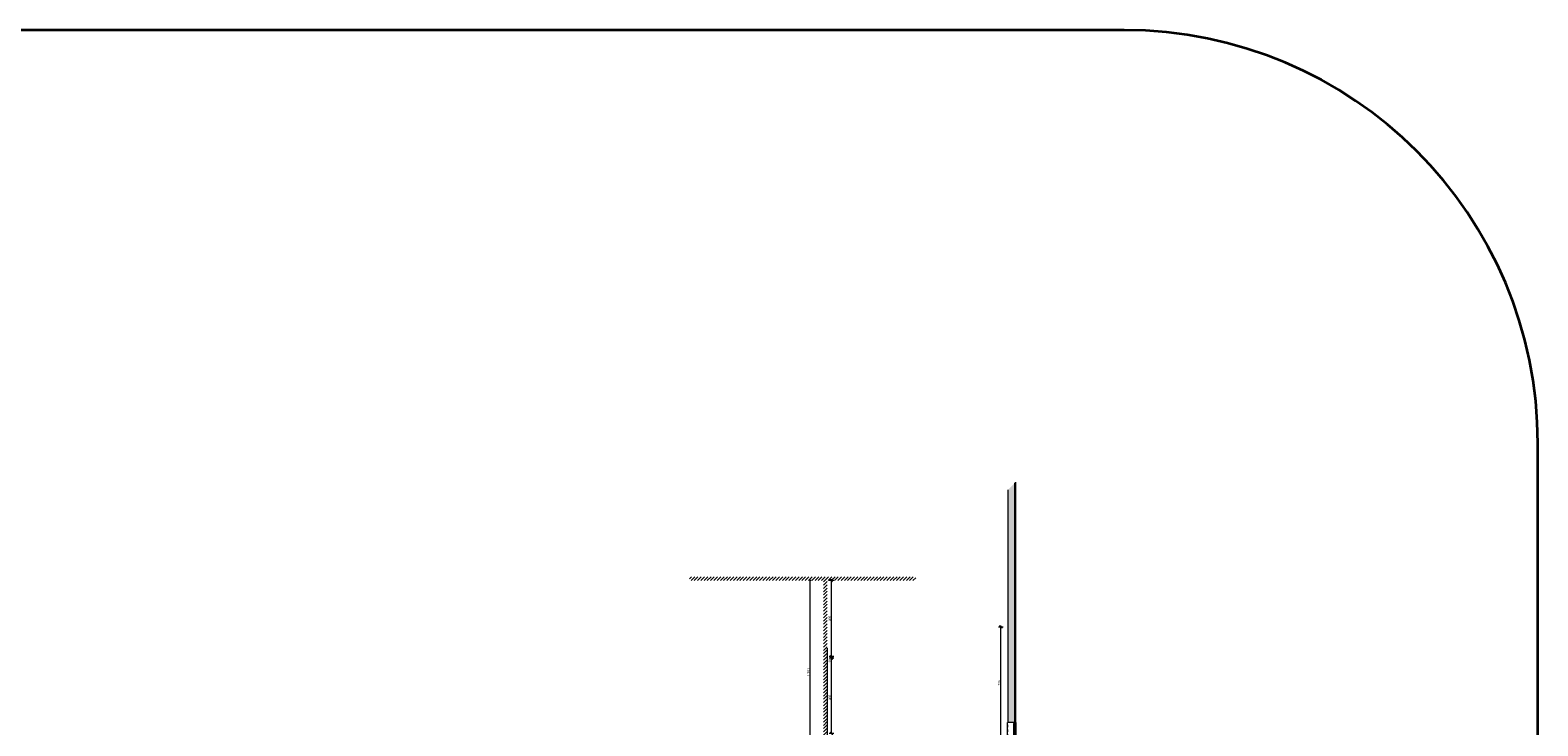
# Model space of a CAD drawing. Header units: centimetres. Extents: x 18292 to 3593338517, y 11794 to 62103.
# Tile 90 of 147: x 898352442 to 898362244, y 57576 to 62103. Entities that reach past the tile are written whole.
import ezdxf

# ---------------------------------------------------------------- set-up
doc = ezdxf.new("R2010")
doc.units = ezdxf.units.CM
doc.header["$MEASUREMENT"] = 0
doc.linetypes.add('1 LINIA PRZERYWANA', pattern=[30, 15, -15])
for name, color, linetype in [('410-Fundamenty', 7, 'Continuous'), ('499-Wymiary i opisy', 7, 'Continuous'), ('MF_KRESKOWANIE', 7, 'Continuous'), ('MF_SCIANY_KONSTR', 7, 'Continuous'), ('MF_WYM_DUŻE', 7, 'Continuous')]:
    doc.layers.add(name, color=color, linetype=linetype)
doc.styles.add('GENERATED_STYLE_2', font='txt')
doc.styles.add('GENERATED_STYLE_4', font='txt')
doc.dimstyles.new('GENERATED_STYLE__4', dxfattribs={"dimtxt": 16, "dimasz": 6.08, "dimexe": 0.18, "dimexo": 0.0625, "dimgap": 0.09, "dimtad": 1, "dimdec": 0, "dimzin": 0, "dimdsep": 46, "dimtxsty": 'GENERATED_STYLE_4', "dimblk": 'ARROWHEAD_2', "dimblk1": 'ARROWHEAD_2', "dimblk2": 'ARROWHEAD_2', "dimcen": 0.09, "dimse1": 1, "dimse2": 1, "dimclrd": 7, "dimclre": 7, "dimclrt": 7, "dimadec": 0, "dimazin": 0, "dimtfac": 1, "dimtdec": 4, "dimtmove": 0, "dimatfit": 3, "dimfxl": 0, "dimtolj": 1, "dimtzin": 0, "dimarcsym": 0})
doc.dimstyles.new('GENERATED_STYLE__5', dxfattribs={"dimtxt": 15, "dimasz": 15.2, "dimexe": 0.18, "dimexo": 0.0625, "dimgap": 0.09, "dimtad": 1, "dimdec": 0, "dimzin": 0, "dimdsep": 46, "dimtxsty": 'GENERATED_STYLE_2', "dimblk": 'ARROWHEAD_2', "dimblk1": 'ARROWHEAD_2', "dimblk2": 'ARROWHEAD_2', "dimcen": 0.09, "dimse1": 1, "dimse2": 1, "dimclrd": 7, "dimclre": 7, "dimclrt": 7, "dimadec": 0, "dimazin": 0, "dimtfac": 1, "dimtdec": 4, "dimtmove": 0, "dimatfit": 3, "dimfxl": 0, "dimtolj": 1, "dimtzin": 0, "dimarcsym": 0})
pattern_1 = [(45, (903196041.254, 3898003.605), (-7.071067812, 7.071067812), [7.5, -2.5]), (45, (903196041.254, 3898010.676), (-7.071067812, 7.071067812), [7.5, -2.5])]

# ---------------------------------------------------------------- blocks, each defined once
blk = doc.blocks.new('*D376', base_point=(903196041.3, 3898003.6))
at = {"layer": '499-Wymiary i opisy', "color": 7, "linetype": 'Continuous', "lineweight": 13}
for p, q in [((898357519.7, 58521.5), (898357507.7, 58521.5)), ((898357517.7, 58519.2), (898357509.7, 58523.8)), ((898357513.7, 58521.5), (898357513.7, 58525.4)), ((898357513.7, 57320.5), (898357513.7, 58521.5)), ((898357519.7, 57320.5), (898357507.7, 57320.5)), ((898357509.7, 57322.8), (898357517.7, 57318.2))]:
    blk.add_line(p, q, dxfattribs=at)
at = {"layer": '499-Wymiary i opisy', "color": 7, "lineweight": 13, "insert": (898357510.5, 57898), "char_height": 16, "attachment_point": 7, "rotation": 90, "style": 'GENERATED_STYLE_4'}
blk.add_mtext('\\A1;{\\pql;\\fArial Narrow|b0|i0|c238|p34;1\xa0201}', dxfattribs=at)
blk = doc.blocks.new('ARROWHEAD_2')
at = {"color": 0, "linetype": 'Continuous', "lineweight": 0}
for p, q in [((0, 0), (-1, 0)), ((-0.38, -0.66), (0.38, 0.66))]:
    blk.add_line(p, q, dxfattribs=at)
blk = doc.blocks.new('*D381', base_point=(903196041.3, 3898003.6))
at = {"layer": 'MF_WYM_DUŻE', "color": 7, "linetype": 'Continuous', "lineweight": 13}
for p, q in [((898358752.3, 58218.5), (898358752.3, 58228.3)), ((898358767.3, 58218.5), (898358737.3, 58218.5)), ((898358752.3, 57492.5), (898358752.3, 58218.5)), ((898358767.3, 57492.5), (898358737.3, 57492.5))]:
    blk.add_line(p, q, dxfattribs=at)
at = {"layer": 'MF_WYM_DUŻE', "color": 7, "linetype": 'Continuous', "lineweight": 25}
for p, q in [((898358762.3, 58212.7), (898358742.3, 58224.3)), ((898358742.3, 57498.3), (898358762.3, 57486.7))]:
    blk.add_line(p, q, dxfattribs=at)
at = {"layer": 'MF_WYM_DUŻE', "color": 7, "lineweight": 13, "insert": (898358749.3, 57838.4), "char_height": 15, "attachment_point": 7, "rotation": 90, "style": 'GENERATED_STYLE_2'}
blk.add_mtext('\\A1;{\\pql;\\fArial|b0|i0|c238|p38;726}', dxfattribs=at)
blk = doc.blocks.new('*D401', base_point=(903196041.3, 3898003.6))
at = {"layer": 'MF_WYM_DUŻE', "color": 7, "linetype": 'Continuous', "lineweight": 13}
for p, q in [((898357665.9, 58016.5), (898357635.9, 58016.5)), ((898357650.9, 57526.5), (898357650.9, 58016.5)), ((898357665.9, 57526.5), (898357635.9, 57526.5))]:
    blk.add_line(p, q, dxfattribs=at)
at = {"layer": 'MF_WYM_DUŻE', "color": 7, "linetype": 'Continuous', "lineweight": 25}
for p, q in [((898357640.9, 58022.3), (898357660.9, 58010.7)), ((898357640.9, 57532.3), (898357660.9, 57520.7))]:
    blk.add_line(p, q, dxfattribs=at)
at = {"layer": 'MF_WYM_DUŻE', "color": 7, "lineweight": 13, "char_height": 15, "attachment_point": 7, "rotation": 90, "style": 'GENERATED_STYLE_2'}
for s, insert in [('\\A1;{\\pql;\\fArial|b0|i0|c238|p38;10}', (898357647.9, 57987.9)), ('\\A1;{\\pql;\\fArial|b0|i0|c238|p38;490}', (898357647.9, 57743))]:
    blk.add_mtext(s, dxfattribs=dict(at, insert=insert))
blk = doc.blocks.new('*D402', base_point=(903196041.3, 3898003.6))
at = {"layer": 'MF_WYM_DUŻE', "color": 7, "linetype": 'Continuous', "lineweight": 25}
for p, q in [((898357640.9, 58032.3), (898357660.9, 58020.7)), ((898357640.9, 58022.3), (898357660.9, 58010.7))]:
    blk.add_line(p, q, dxfattribs=at)
at = {"layer": 'MF_WYM_DUŻE', "color": 7, "linetype": 'Continuous', "lineweight": 13}
for p, q in [((898357665.9, 58026.5), (898357635.9, 58026.5)), ((898357665.9, 58016.5), (898357635.9, 58016.5)), ((898357650.9, 58016.5), (898357650.9, 58026.5))]:
    blk.add_line(p, q, dxfattribs=at)
blk = doc.blocks.new('*D403', base_point=(903196041.3, 3898003.6))
at = {"layer": 'MF_WYM_DUŻE', "color": 7, "linetype": 'Continuous', "lineweight": 13}
for p, q in [((898357665.9, 58521.5), (898357635.9, 58521.5)), ((898357650.9, 58521.5), (898357650.9, 58531.3)), ((898357650.9, 58026.5), (898357650.9, 58521.5)), ((898357665.9, 58026.5), (898357635.9, 58026.5))]:
    blk.add_line(p, q, dxfattribs=at)
at = {"layer": 'MF_WYM_DUŻE', "color": 7, "linetype": 'Continuous', "lineweight": 25}
for p, q in [((898357660.9, 58515.7), (898357640.9, 58527.3)), ((898357640.9, 58032.3), (898357660.9, 58020.7))]:
    blk.add_line(p, q, dxfattribs=at)
at = {"layer": 'MF_WYM_DUŻE', "color": 7, "lineweight": 13, "insert": (898357647.9, 58256.9), "char_height": 15, "attachment_point": 7, "rotation": 90, "style": 'GENERATED_STYLE_2'}
blk.add_mtext('\\A1;{\\pql;\\fArial|b0|i0|c238|p38;495}', dxfattribs=at)
blk = doc.blocks.new('Okno 21')
at = {"layer": '410-Fundamenty', "color": 5, "linetype": 'Continuous', "lineweight": 13}
for p, q in [((-45, 40), (-45, 43)), ((-45, 43), (45, 43)), ((-45, 0), (-39.5, 0)), ((-39.5, 2.5), (-34.5, 2.5)), ((-39.5, -2.5), (-39.5, 2.5)), ((-39.5, 0), (-39.5, -2.5)), ((-34.5, 2.5), (34.5, 2.5)), ((-34.5, 2.5), (-34.5, -2.5)), ((-34.5, 2.5), (34.5, 2.5)), ((-34.5, 0), (34.5, 0)), ((34.5, -2.5), (34.5, 2.5)), ((34.5, 2.5), (39.5, 2.5)), ((39.5, 2.5), (39.5, -2.5)), ((39.5, -2.5), (39.5, 0)), ((39.5, 0), (45, 0)), ((45, 43), (45, 40)), ((-37, -5), (-45, -5)), ((-45, -10), (-45, -13)), ((-45, -13), (45, -13)), ((-39.5, -2.5), (-37, -2.5)), ((-34.5, -2.5), (-39.5, -2.5)), ((-37, -2.5), (-37, -5)), ((37, -5), (-37, -5)), ((34.5, -2.5), (-34.5, -2.5)), ((39.5, -2.5), (34.5, -2.5)), ((37, -5), (37, -2.5)), ((37, -2.5), (39.5, -2.5)), ((45, -5), (37, -5)), ((45, -13), (45, -10))]:
    blk.add_line(p, q, dxfattribs=at)
at = {"layer": '410-Fundamenty', "color": 5, "linetype": '1 LINIA PRZERYWANA', "lineweight": 13}
for p, q in [((-45, 40), (45, 40)), ((-45, -10), (45, -10))]:
    blk.add_line(p, q, dxfattribs=at)
at = {"layer": '410-Fundamenty', "color": 7, "linetype": 'Continuous', "lineweight": 13}
for p, q in [((-45, 15), (-45, 40)), ((-45, 10), (-45, 15)), ((-45, 0), (-45, 10)), ((-45, -5), (-45, 0)), ((-45, -5), (-45, 0)), ((45, 15), (45, 40)), ((45, 10), (45, 15)), ((45, 0), (45, 10)), ((45, -5), (45, 0)), ((45, -5), (45, 0)), ((-45, -10), (-45, -5)), ((45, -10), (45, -5))]:
    blk.add_line(p, q, dxfattribs=at)

msp = doc.modelspace()

# ---------------------------------------------------------------- hatches: boundary and pattern name
at = {"layer": '410-Fundamenty', "linetype": 'Continuous', "lineweight": 0, "true_color": 0x000000}
h = msp.add_hatch(dxfattribs=at)
h.set_pattern_fill('beton_0006', color=18, style=0, pattern_type=2)
h.set_pattern_definition(pattern_1)
h.paths.add_polyline_path([(898358824, 59137.5), (898358799, 59112.5), (898358799, 57597.5), (898358824, 57597.5)])
h = msp.add_hatch(dxfattribs=at)
h.set_pattern_fill('beton_0006', color=18, style=0, pattern_type=2)
h.set_pattern_definition(pattern_1)
h.paths.add_polyline_path([(898358824, 59137.5), (898358824, 57597.5), (898358829, 57597.5), (898358829, 59142.5)])
h = msp.add_hatch(dxfattribs=at)
h.set_pattern_fill('beton_0006', color=18, style=0, pattern_type=2)
h.set_pattern_definition(pattern_1)
h.paths.add_polyline_path([(898358829, 59142.5), (898358829, 57597.5), (898358844, 57597.5), (898358844, 59157.5)])
h = msp.add_hatch(dxfattribs=at)
h.set_pattern_fill('Styropian_0006', color=18, style=0, pattern_type=2)
h.set_pattern_definition([(90, (903196041.2538, 3898003.6053), (-3.4641016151, 0), [2, -4]), (90, (903196039.5217, 3898006.6053), (-3.4641016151, 0), [2, -4]), (150, (903196041.2538, 3898005.6053), (1.7320508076, 3), [2, -4]), (150, (903196037.7897, 3898005.6053), (1.7320508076, 3), [2, -4]), (210, (903196041.2538, 3898003.6053), (-1.7320508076, 3), [2, -4]), (210, (903196037.7897, 3898003.6053), (-1.7320508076, 3), [2, -4])])
h.paths.add_polyline_path([(898358844, 59157.5), (898358844, 57597.5), (898358849, 57597.5), (898358849, 59162.5)])
at = {"layer": 'MF_KRESKOWANIE', "linetype": 'Continuous', "lineweight": 13}
h = msp.add_hatch(dxfattribs=at)
h.set_pattern_fill('bloczki_ceramiczne_0006', color=250, style=0, pattern_type=2)
h.set_pattern_definition([(45, (903196041.254, 3898003.605), (-10.606601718, 10.606601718), [])])
h.paths.add_polyline_path([(898357597, 57320.5), (898357573, 57320.5), (898357573, 56720.5), (898357370, 56720.5), (898356921, 56720.5), (898356921, 56696.5), (898356969, 56696.5), (898356969, 56596.5), (898356993, 56596.5), (898356993, 56696.5), (898357370, 56696.5), (898357573, 56696.5), (898357573, 56678.5), (898357611, 56678.5), (898357611, 56696.5), (898358094, 56696.5), (898358094, 56734.5), (898357623, 56734.5), (898357623, 56736.5), (898357623, 58082.5), (898357623, 58507.5), (898357623, 58521.5), (898358199, 58521.5), (898358199, 58545.5), (898357623, 58545.5), (898356729, 58545.5), (898356729, 58521.5), (898357599, 58521.5), (898357599, 58507.5), (898357599, 57320.5)])

# ---------------------------------------------------------------- linework, layer by layer
at = {"color": 161, "linetype": 'Continuous', "lineweight": 35, "true_color": 0x40a5ff}
for p, q in [((898359555.1, 62103.3), (898348847.4, 62103.3)), ((898362243.8, 54037.2), (898362243.8, 59414.6))]:
    msp.add_line(p, q, dxfattribs=at)
msp.add_arc((898359555.1, 59414.6), 2688.7, 0, 90, dxfattribs=at)
at = {"layer": '410-Fundamenty', "color": 7, "linetype": 'Continuous', "lineweight": 13}
for p, q in [((898358844, 57597.5), (898358844, 59157.5)), ((898358824, 57597.5), (898358799, 57597.5)), ((898358829, 57597.5), (898358824, 57597.5)), ((898358839, 57597.5), (898358829, 57597.5)), ((898358844, 57597.5), (898358839, 57597.5)), ((898358849, 57597.5), (898358844, 57597.5))]:
    msp.add_line(p, q, dxfattribs=at)
at = {"layer": '410-Fundamenty', "color": 7, "linetype": 'Continuous', "lineweight": 13, "flags": 128}
for points in [[(898358799, 59112.5), (898358799, 57597.5)], [(898358849, 57597.5), (898358849, 59162.5)]]:
    msp.add_lwpolyline(points, dxfattribs=at)
at = {"layer": 'MF_SCIANY_KONSTR', "color": 7, "linetype": 'Continuous', "lineweight": 13}
msp.add_line((898357623, 58082.5), (898357623, 56734.5), dxfattribs=at)

# ---------------------------------------------------------------- block references
at = {"layer": '410-Fundamenty', "color": 7, "linetype": 'Continuous', "lineweight": 13, "zscale": 100, "rotation": 90}
msp.add_blockref('Okno 21', (898358839, 57552.5), dxfattribs=at)

# ---------------------------------------------------------------- dimensions: what is measured, and where the dimension line sits
at = {"layer": '499-Wymiary i opisy', "color": 7, "linetype": 'Continuous', "lineweight": 13}
dim = msp.add_linear_dim(base=(898357513.7, 58521.5), p1=(898357573, 57320.5), p2=(898357599, 58521.5), angle=90, dimstyle='GENERATED_STYLE__4', dxfattribs=at)
dim.commit()
dim.dimension.update_dxf_attribs({"geometry": '*D376', "text_midpoint": (898357502.5, 57925.4), "dimtype": 160, "text_rotation": 90})
at = {"layer": 'MF_WYM_DUŻE', "color": 7, "linetype": 'Continuous', "lineweight": 13}
for base, p1, p2, picture, middle in [((898357650.9, 58521.5), (898357623, 58026.5), (898357623, 58521.5), '*D403', (898357640.4, 58274.1)), ((898358752.3, 58218.5), (898358799, 57492.5), (898358799, 58218.5), '*D381', (898358741.8, 57855.6)), ((898357650.9, 58026.5), (898357623, 58016.5), (898357623, 58026.5), '*D402', (898357640.4, 57999.4)), ((898357650.9, 58016.5), (898357623, 57526.5), (898357623, 58016.5), '*D401', (898357640.4, 57760.2))]:
    dim = msp.add_linear_dim(base=base, p1=p1, p2=p2, angle=90, dimstyle='GENERATED_STYLE__5', dxfattribs=at)
    dim.commit()
    dim.dimension.update_dxf_attribs({"geometry": picture, "text_midpoint": middle, "dimtype": 160, "text_rotation": 90})

doc.saveas('drawing.dxf')
